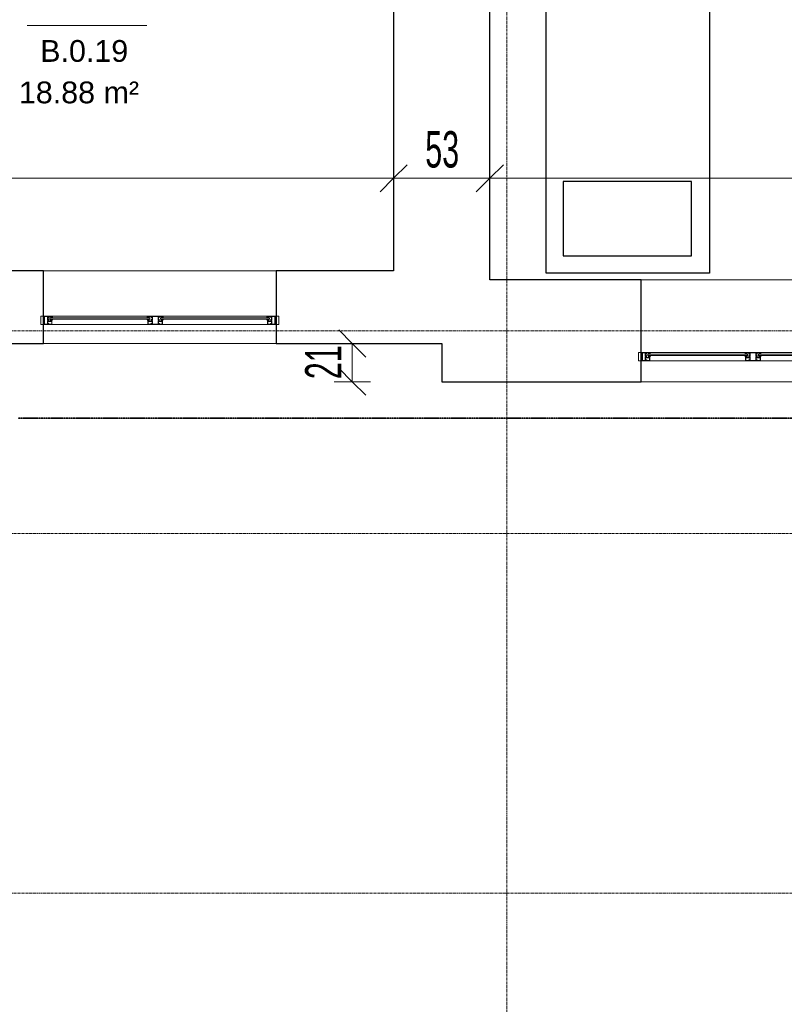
# Model space of a CAD drawing. Header units: millimetres. Extents: x -56965 to 15328, y -25411 to 16900.
# Tile 26 of 69: x -13364 to -9156, y -17272 to -11851. Entities that reach past the tile are written whole.
import ezdxf

# ---------------------------------------------------------------- set-up
doc = ezdxf.new("R2010")
doc.units = ezdxf.units.MM
doc.linetypes.add('__FK_przerywana', pattern=[3.2004, 1.6002, -1.6002])
doc.linetypes.add('Linia siatki', pattern=[22.225, 12.7, -3.175, 3.175, -3.175])
for name, color, linetype, lineweight in [('A-ANNO-DIMS', 7, 'Continuous', 5), ('A-ANNO-DIMS-100', 7, 'Continuous', 5), ('A-AREA-IDEN', 7, 'Continuous', 5), ('A-DETL-GENF', 7, 'Continuous', 5), ('A-GLAZ', 7, 'Continuous', 5), ('A-WALL', 7, 'Continuous', 5), ('G-IMPT', 7, 'Continuous', 5), ('S-GRID', 7, 'Continuous', 5)]:
    doc.layers.add(name, color=color, linetype=linetype, lineweight=lineweight)
doc.layers.add('A-DETL', color=7, linetype='Continuous', lineweight=5, true_color=0x00a600)
doc.styles.add('Arial_3', font='arial.ttf', dxfattribs={"height": 120})
doc.styles.add('Arial_4', font='arial.ttf', dxfattribs={"width": 0.6, "height": 200})
doc.dimstyles.new('standard_wielkość_otworów', dxfattribs={"dimscale": 304.8, "dimtxt": 204.05188, "dimasz": 0.492126, "dimexe": 0.328084, "dimexo": 0.0625, "dimgap": 0, "dimtad": 1, "dimdec": 0, "dimlfac": 0.1, "dimzin": 0, "dimdsep": 46, "dimtxsty": 'Arial_4', "dimblk1": 'OBLIQUE', "dimblk2": 'OBLIQUE', "dimsah": 1, "dimcen": 0.09, "dimazin": 0, "dimtfac": 1, "dimtdec": 4, "dimtix": 1, "dimtmove": 0, "dimatfit": 3, "dimfxl": 0.328084, "dimfxlon": 1, "dimtvp": 1, "dimtolj": 1, "dimtzin": 0, "dimarcsym": 2})
doc.dimstyles.new('standard_wielkość_otworów_1', dxfattribs={"dimscale": 304.8, "dimtxt": 204.05188, "dimasz": 0.492126, "dimexe": 0.328084, "dimexo": 0.0625, "dimgap": 0, "dimtad": 1, "dimdec": 0, "dimlfac": 0.1, "dimzin": 0, "dimdsep": 46, "dimtxsty": 'Arial_4', "dimblk1": 'OBLIQUE', "dimblk2": 'OBLIQUE', "dimsah": 1, "dimcen": 0.09, "dimazin": 0, "dimtfac": 1, "dimtdec": 4, "dimtix": 1, "dimtmove": 0, "dimatfit": 3, "dimfxl": 0.328084, "dimfxlon": 1, "dimtvp": 1, "dimtolj": 1, "dimtzin": 0, "dimarcsym": 2})

# ---------------------------------------------------------------- blocks, each defined once
blk = doc.blocks.new('Aluprof_MB-45_I_Alu_Window-FIX-4-panel_ENG_R-00495 - 1230 x 1480-1588573-PARTER')
at = {"layer": 'A-DETL-GENF'}
for p, q in [((-68.5, -120), (-590, -120)), ((-590, -129), (-68.5, -129)), ((-590, -135), (-68.5, -135)), ((590, -120), (18.5, -120)), ((18.5, -129), (590, -129)), ((18.5, -135), (590, -135)), ((-63.7, -165), (-593.3, -165)), ((593.2, -165), (-13.9, -165))]:
    blk.add_line(p, q, dxfattribs=at)
at = {"layer": 'A-GLAZ', "color": 55, "true_color": 0xafaf3c}
for p, q in [((-655, -120), (-640, -120)), ((-655, -165), (-655, -120)), ((-640, -120), (-640, -165)), ((655, -120), (640, -120)), ((640, -120), (640, -165)), ((655, -165), (655, -120)), ((-640, -165), (-655, -165)), ((640, -165), (655, -165))]:
    blk.add_line(p, q, dxfattribs=at)
at = {"layer": 'G-IMPT'}
for p, q in [((-602.7, -135), (-602.4, -135)), ((-593.2, -138.6), (-595.1, -138.6)), ((-593, -143.4), (-592.9, -141.7)), ((-591.9, -143.6), (-592.8, -143.6)), ((-592.6, -137.7), (-592.7, -138.2)), ((-592.4, -135), (-590.9, -135)), ((-589.9, -136.7), (-591.1, -142.9)), ((-68.6, -136.7), (-67.4, -142.9)), ((-66.1, -135), (-67.6, -135)), ((-66.6, -143.6), (-65.7, -143.6)), ((-65.9, -137.7), (-65.8, -138.2)), ((-65.5, -143.4), (-65.6, -141.7)), ((-65.3, -138.6), (-63.4, -138.6)), ((-55.8, -135), (-56.1, -135)), ((5.8, -135), (6.1, -135)), ((15.3, -138.6), (13.4, -138.6)), ((15.5, -143.4), (15.6, -141.7)), ((16.6, -143.6), (15.7, -143.6)), ((15.9, -137.7), (15.8, -138.2)), ((16.1, -135), (17.6, -135)), ((18.6, -136.7), (17.4, -142.9)), ((589.9, -136.7), (591.1, -142.9)), ((592.4, -135), (590.9, -135)), ((591.9, -143.6), (592.8, -143.6)), ((592.6, -137.7), (592.7, -138.2)), ((593, -143.4), (592.9, -141.7)), ((593.2, -138.6), (595.1, -138.6)), ((602.7, -135), (602.4, -135))]:
    blk.add_line(p, q, dxfattribs=at)
at = {"layer": 'G-IMPT', "flags": 128}
for points in [[(-590, -120.5), (-590.5, -120), (-640, -120), (-640, -123.6), (-638.5, -124), (-638, -124), (-638, -122), (-635, -122), (-635, -131.7), (-634.8, -131.9), (-635, -132.1), (-635, -140), (-638, -140), (-638, -138), (-638.5, -138), (-640, -138.4), (-640, -146.6), (-638.5, -147), (-638, -147), (-638, -145), (-635, -145), (-635, -153.8), (-634.8, -154), (-635, -154.2), (-635, -163), (-638, -163), (-638, -161), (-638.5, -161), (-640, -161.4), (-640, -165), (-611, -165), (-611, -161.4), (-612.5, -161), (-613, -161), (-613, -163), (-616, -163), (-616, -154.2), (-616.2, -154), (-616, -153.8), (-616, -145), (-613, -145), (-613, -147), (-612.5, -147), (-611, -146.6), (-611, -135.9), (-611.2, -135.7), (-612, -135.7), (-612.2, -135.9), (-612.2, -137.2), (-616, -137.2), (-616, -132.1), (-616.2, -131.9), (-616, -131.7), (-616, -126.7), (-612.2, -126.7), (-612.2, -128), (-612, -128.2), (-611.2, -128.2), (-611, -128), (-611, -125.5), (-611.2, -125.3), (-614.5, -125.3), (-614.5, -124), (-616, -124), (-616, -121.6), (-600, -121.6), (-600, -124), (-601.5, -124), (-601.5, -125), (-598, -125), (-597, -124), (-598.5, -124), (-598.5, -121.5), (-591.5, -121.5), (-591.5, -124), (-593, -124), (-592, -125), (-590, -125)], [(-617.6, -138.2), (-617.1, -138.7), (-612.5, -138.7), (-612.5, -143.5), (-617.1, -143.5), (-617.6, -144), (-617.6, -163.4), (-633.4, -163.4), (-633.4, -144), (-633.9, -143.5), (-638.5, -143.5), (-638.5, -141.5), (-633.9, -141.5), (-633.4, -141), (-633.4, -121.6), (-617.6, -121.6)], [(-613.2, -160.8), (-613.3, -161.2), (-613.9, -161.4), (-615, -160.7), (-614.7, -159.8), (-609.8, -159.8), (-609.8, -163.1), (-609.3, -163.6), (-595.4, -163.6), (-594.4, -162.6), (-594.4, -148.7), (-594.9, -148.2), (-612.2, -148.2), (-615.1, -148.2), (-615.5, -147.3), (-613.6, -145.5), (-613.2, -145.6), (-613.2, -147.2), (-611, -147.2), (-594.8, -147.2), (-594.3, -146.7), (-594.3, -144.5), (-595.5, -144.5), (-600.6, -142.6), (-601, -142.1), (-600.9, -141.7), (-600.2, -141.5), (-595.3, -143.3), (-594.5, -143.3), (-594.8, -141.5), (-593.5, -141.5), (-593, -142), (-593, -164.7), (-593.3, -165), (-611, -165), (-611, -160.8)], [(-596.3, -128.9), (-597.9, -128.9), (-598.7, -129), (-600, -129), (-600.3, -128.7), (-600, -125.3), (-599.7, -125), (-590.3, -125), (-590, -125.3), (-589.7, -128.7), (-590, -129), (-591.3, -129), (-592.1, -128.9), (-593.7, -128.9), (-594.4, -129), (-595.6, -129)], [(-62.2, -128.9), (-60.6, -128.9), (-59.8, -129), (-58.5, -129), (-58.2, -128.7), (-58.5, -125.3), (-58.8, -125), (-68.2, -125), (-68.5, -125.3), (-68.8, -128.7), (-68.5, -129), (-67.2, -129), (-66.4, -128.9), (-64.8, -128.9), (-64.1, -129), (-62.9, -129)], [(18, -120), (18.5, -120.5), (18.5, -125), (16.5, -125), (15.5, -124), (17, -124), (17, -121.5), (10, -121.5), (10, -124), (11.5, -124), (10.5, -125), (7, -125), (7, -124), (8.5, -124), (8.5, -121.8), (-7.5, -121.8), (-7.5, -124), (-6, -124), (-6, -125.3), (-2.7, -125.3), (-2.5, -125.5), (-2.5, -128), (-2.7, -128.2), (-3.5, -128.2), (-3.7, -128), (-3.7, -126.7), (-7.6, -126.7), (-7.6, -131.7), (-7.8, -131.9), (-7.6, -132.1), (-7.6, -137.2), (-3.7, -137.2), (-3.7, -135.9), (-3.5, -135.7), (-2.7, -135.7), (-2.5, -135.9), (-2.5, -146.6), (-4, -147), (-4.5, -147), (-4.5, -145), (-7.5, -145), (-7.5, -153.8), (-7.7, -154), (-7.5, -154.2), (-7.5, -163), (-4.5, -163), (-4.5, -161), (-4, -161), (-2.5, -161.4), (-2.5, -165), (-47.5, -165), (-47.5, -161.4), (-46, -161), (-45.5, -161), (-45.5, -163), (-42.5, -163), (-42.5, -154.2), (-42.3, -154), (-42.5, -153.8), (-42.5, -145), (-45.5, -145), (-45.5, -147), (-46, -147), (-47.5, -146.6), (-47.5, -135.9), (-47.3, -135.7), (-46.5, -135.7), (-46.3, -135.9), (-46.3, -137.2), (-42.4, -137.2), (-42.4, -132.1), (-42.2, -131.9), (-42.4, -131.7), (-42.4, -126.7), (-46.3, -126.7), (-46.3, -128), (-46.5, -128.2), (-47.3, -128.2), (-47.5, -128), (-47.5, -125.5), (-47.3, -125.3), (-44, -125.3), (-44, -124), (-42.5, -124), (-42.5, -121.6), (-58.5, -121.6), (-58.5, -124), (-57, -124), (-57, -125), (-60.5, -125), (-61.5, -124), (-60, -124), (-60, -121.5), (-67, -121.5), (-67, -124), (-65.5, -124), (-66.5, -125), (-68.5, -125), (-68.5, -120.5), (-68, -120)], [(-45.3, -160.8), (-45.2, -161.2), (-44.6, -161.4), (-43.5, -160.7), (-43.8, -159.8), (-48.7, -159.8), (-48.7, -163.1), (-49.2, -163.6), (-63.1, -163.6), (-64.1, -162.6), (-64.1, -148.7), (-63.6, -148.2), (-46.3, -148.2), (-43.4, -148.2), (-43, -147.3), (-44.9, -145.5), (-45.3, -145.6), (-45.3, -147.2), (-47.5, -147.2), (-63.7, -147.2), (-64.2, -146.7), (-64.2, -144.5), (-63, -144.5), (-57.9, -142.6), (-57.5, -142.1), (-57.6, -141.7), (-58.3, -141.5), (-63.2, -143.3), (-64, -143.3), (-63.7, -141.5), (-65, -141.5), (-65.5, -142), (-65.5, -164.7), (-65.3, -165), (-47.5, -165), (-47.5, -160.8)], [(-40.7, -121.8), (-9.3, -121.8), (-9.3, -138.5), (-8.8, -139), (-4.3, -139), (-4.3, -143.2), (-8.8, -143.2), (-9.3, -143.7), (-9.3, -163.2), (-40.7, -163.2), (-40.7, -143.7), (-41.2, -143.2), (-45.7, -143.2), (-45.7, -139), (-41.2, -139), (-40.7, -138.5)], [(-4.7, -160.8), (-4.8, -161.2), (-5.4, -161.4), (-6.5, -160.7), (-6.2, -159.8), (-1.3, -159.8), (-1.3, -163.1), (-0.8, -163.6), (13.1, -163.6), (14.1, -162.6), (14.1, -148.7), (13.6, -148.2), (-3.7, -148.2), (-6.6, -148.2), (-7, -147.3), (-5.1, -145.5), (-4.7, -145.6), (-4.7, -147.2), (-2.5, -147.2), (13.7, -147.2), (14.2, -146.7), (14.2, -144.5), (13, -144.5), (7.9, -142.6), (7.5, -142.1), (7.6, -141.7), (8.3, -141.5), (13.2, -143.3), (14, -143.3), (13.7, -141.5), (15, -141.5), (15.5, -142), (15.5, -164.7), (15.2, -165), (-2.5, -165), (-2.5, -160.8)], [(12.2, -128.9), (10.6, -128.9), (9.8, -129), (8.5, -129), (8.2, -128.7), (8.5, -125.3), (8.8, -125), (18.2, -125), (18.5, -125.3), (18.8, -128.7), (18.5, -129), (17.2, -129), (16.4, -128.9), (14.8, -128.9), (14.1, -129), (12.9, -129)], [(596.3, -128.9), (597.9, -128.9), (598.7, -129), (600, -129), (600.3, -128.7), (600, -125.3), (599.7, -125), (590.3, -125), (590, -125.3), (589.7, -128.7), (590, -129), (591.3, -129), (592.1, -128.9), (593.7, -128.9), (594.4, -129), (595.6, -129)], [(590, -120.5), (590.5, -120), (640, -120), (640, -123.6), (638.5, -124), (638, -124), (638, -122), (635, -122), (635, -131.7), (634.8, -131.9), (635, -132.1), (635, -140), (638, -140), (638, -138), (638.5, -138), (640, -138.4), (640, -146.6), (638.5, -147), (638, -147), (638, -145), (635, -145), (635, -153.8), (634.8, -154), (635, -154.2), (635, -163), (638, -163), (638, -161), (638.5, -161), (640, -161.4), (640, -165), (611, -165), (611, -161.4), (612.5, -161), (613, -161), (613, -163), (616, -163), (616, -154.2), (616.2, -154), (616, -153.8), (616, -145), (613, -145), (613, -147), (612.5, -147), (611, -146.6), (611, -135.9), (611.2, -135.7), (612, -135.7), (612.2, -135.9), (612.2, -137.2), (616, -137.2), (616, -132.1), (616.2, -131.9), (616, -131.7), (616, -126.7), (612.2, -126.7), (612.2, -128), (612, -128.2), (611.2, -128.2), (611, -128), (611, -125.5), (611.2, -125.3), (614.5, -125.3), (614.5, -124), (616, -124), (616, -121.6), (600, -121.6), (600, -124), (601.5, -124), (601.5, -125), (598, -125), (597, -124), (598.5, -124), (598.5, -121.5), (591.5, -121.5), (591.5, -124), (593, -124), (592, -125), (590, -125)], [(613.2, -160.8), (613.3, -161.2), (613.9, -161.4), (615, -160.7), (614.7, -159.8), (609.8, -159.8), (609.8, -163.1), (609.3, -163.6), (595.4, -163.6), (594.4, -162.6), (594.4, -148.7), (594.9, -148.2), (612.2, -148.2), (615.1, -148.2), (615.5, -147.3), (613.6, -145.5), (613.2, -145.6), (613.2, -147.2), (611, -147.2), (594.8, -147.2), (594.3, -146.7), (594.3, -144.5), (595.5, -144.5), (600.6, -142.6), (601, -142.1), (600.9, -141.7), (600.2, -141.5), (595.3, -143.3), (594.5, -143.3), (594.8, -141.5), (593.5, -141.5), (593, -142), (593, -164.7), (593.2, -165), (611, -165), (611, -160.8)], [(617.6, -138.2), (617.1, -138.7), (612.5, -138.7), (612.5, -143.5), (617.1, -143.5), (617.6, -144), (617.6, -163.4), (633.4, -163.4), (633.4, -144), (633.9, -143.5), (638.5, -143.5), (638.5, -141.5), (633.9, -141.5), (633.4, -141), (633.4, -121.6), (617.6, -121.6)]]:
    blk.add_lwpolyline(points, close=True, dxfattribs=at)
for points in [[(-544, -129), (-604, -129), (-604, -135), (-544, -135)], [(-597, -125), (-597, -124), (-597.5, -124), (-597.5, -123.5), (-597.3, -123.1), (-596.5, -122), (-593.5, -122), (-592.7, -123.1), (-592.5, -123.5), (-592.5, -124), (-593, -124), (-593, -125)], [(-593.1, -141.5), (-595.2, -141.5), (-595.4, -142.3)], [(-114.5, -129), (-54.5, -129), (-54.5, -135), (-114.5, -135)], [(-61.5, -125), (-61.5, -124), (-61, -124), (-61, -123.5), (-61.2, -123.1), (-62, -122), (-65, -122), (-65.8, -123.1), (-66, -123.5), (-66, -124), (-65.5, -124), (-65.5, -125)], [(-65.4, -141.5), (-63.3, -141.5), (-63.1, -142.3)], [(64.5, -129), (4.5, -129), (4.5, -135), (64.5, -135)], [(11.5, -125), (11.5, -124), (11, -124), (11, -123.5), (11.2, -123.1), (12, -122), (15, -122), (15.8, -123.1), (16, -123.5), (16, -124), (15.5, -124), (15.5, -125)], [(15.4, -141.5), (13.3, -141.5), (13.1, -142.3)], [(544, -129), (604, -129), (604, -135), (544, -135)], [(597, -125), (597, -124), (597.5, -124), (597.5, -123.5), (597.3, -123.1), (596.5, -122), (593.5, -122), (592.7, -123.1), (592.5, -123.5), (592.5, -124), (593, -124), (593, -125)], [(593.1, -141.5), (595.2, -141.5), (595.4, -142.3)]]:
    blk.add_lwpolyline(points, dxfattribs=at)
at = {"layer": 'G-IMPT'}
for centre in [(-595, -123.7), (-63.5, -123.7), (13.5, -123.7), (595, -123.7)]:
    blk.add_circle(centre, 1, dxfattribs=at)
for centre, radius, start, end in [((-602.8, -135.8), 0.82, 88.3309, 254.1936), ((-606.2, -147), 10.9, 24.1906, 72.9309), ((-603, -142.1), 7.1, 38.4087, 84.7254), ((-597, -137.3), 0.57, 216.6541, 311.4905), ((-592.3, -139.8), 4.82, 91.8339, 154.522), ((-595.9, -142.2), 0.5, 224.7824, 345), ((-592.3, -139), 3.53, 72.0819, 164.2736), ((-595.1, -138), 0.606, 180.9387, 274.7577), ((-593.4, -138), 0.711, 284.2724, 341.4484), ((-593.1, -141.7), 0.2, 355, 90), ((-592.8, -143.4), 0.2, 175, 270), ((-591.2, -138), 1.38, 95.8715, 168.0912), ((-591.9, -142.8), 0.8, 270, 355.7208), ((-591.4, -136.1), 0.492, 278.4511, 68.4438), ((-591, -136.2), 1.19, 335.9195, 86.1021), ((-67.5, -136.2), 1.19, 93.8979, 204.0805), ((-67.1, -136.1), 0.492, 111.5562, 261.5489), ((-66.6, -142.8), 0.8, 184.2792, 270), ((-66.2, -139), 3.53, 15.7264, 107.9181), ((-67.3, -138), 1.38, 11.9088, 84.1285), ((-66.2, -139.8), 4.82, 25.478, 88.1661), ((-65.1, -138), 0.711, 198.5516, 255.7276), ((-65.7, -143.4), 0.2, 270, 5), ((-65.4, -141.7), 0.2, 90, 185), ((-63.4, -138), 0.606, 265.2423, 359.0613), ((-62.6, -142.2), 0.5, 195, 315.2176), ((-52.3, -147), 10.9, 107.0691, 155.8094), ((-61.5, -137.3), 0.57, 228.5095, 323.3459), ((-55.5, -142.1), 7.1, 95.2746, 141.5913), ((-55.7, -135.8), 0.82, 285.8064, 91.6691), ((5.7, -135.8), 0.82, 88.3309, 254.1936), ((2.3, -147), 10.9, 24.1906, 72.9309), ((5.5, -142.1), 7.1, 38.4087, 84.7254), ((11.5, -137.3), 0.57, 216.6541, 311.4905), ((16.2, -139.8), 4.82, 91.8339, 154.522), ((12.6, -142.2), 0.5, 224.7824, 345), ((16.2, -139), 3.53, 72.0819, 164.2736), ((13.4, -138), 0.606, 180.9387, 274.7577), ((15.1, -138), 0.711, 284.2724, 341.4484), ((15.4, -141.7), 0.2, 355, 90), ((15.7, -143.4), 0.2, 175, 270), ((17.3, -138), 1.38, 95.8715, 168.0912), ((16.6, -142.8), 0.8, 270, 355.7208), ((17.1, -136.1), 0.492, 278.4511, 68.4438), ((17.5, -136.2), 1.19, 335.9195, 86.1021), ((591, -136.2), 1.19, 93.8979, 204.0805), ((591.4, -136.1), 0.492, 111.5562, 261.5489), ((591.9, -142.8), 0.8, 184.2792, 270), ((592.3, -139), 3.53, 15.7264, 107.9181), ((591.2, -138), 1.38, 11.9088, 84.1285), ((592.3, -139.8), 4.82, 25.478, 88.1661), ((593.4, -138), 0.711, 198.5516, 255.7276), ((592.8, -143.4), 0.2, 270, 5), ((593.1, -141.7), 0.2, 90, 185), ((595.1, -138), 0.606, 265.2423, 359.0613), ((595.9, -142.2), 0.5, 195, 315.2176), ((606.2, -147), 10.9, 107.0691, 155.8094), ((597, -137.3), 0.57, 228.5095, 323.3459), ((603, -142.1), 7.1, 95.2746, 141.5913), ((602.8, -135.8), 0.82, 285.8064, 91.6691)]:
    blk.add_arc(centre, radius, start, end, dxfattribs=at)
blk = doc.blocks.new('Aluprof_MB-45_I_Alu_Window-FIX-4-panel_ENG_R-00495 - 1230 x 1481-1597105-PARTER')
at = {"layer": 'A-DETL-GENF'}
for p, q in [((-68.5, -50), (-590, -50)), ((590, -50), (18.5, -50)), ((-63.7, -95), (-593.3, -95)), ((-590, -59), (-68.5, -59)), ((-590, -65), (-68.5, -65)), ((593.2, -95), (-13.9, -95)), ((18.5, -59), (590, -59)), ((18.5, -65), (590, -65))]:
    blk.add_line(p, q, dxfattribs=at)
at = {"layer": 'A-GLAZ', "color": 55, "true_color": 0xafaf3c}
for p, q in [((-655, -50), (-640, -50)), ((-655, -95), (-655, -50)), ((-640, -50), (-640, -95)), ((655, -50), (640, -50)), ((640, -50), (640, -95)), ((655, -95), (655, -50)), ((-640, -95), (-655, -95)), ((640, -95), (655, -95))]:
    blk.add_line(p, q, dxfattribs=at)
at = {"layer": 'G-IMPT'}
for p, q in [((-602.7, -65), (-602.4, -65)), ((-593.2, -68.6), (-595.1, -68.6)), ((-593, -73.4), (-592.9, -71.7)), ((-591.9, -73.6), (-592.8, -73.6)), ((-592.6, -67.7), (-592.7, -68.2)), ((-592.4, -65), (-590.9, -65)), ((-589.9, -66.7), (-591.1, -72.9)), ((-68.6, -66.7), (-67.4, -72.9)), ((-66.1, -65), (-67.6, -65)), ((-66.6, -73.6), (-65.7, -73.6)), ((-65.9, -67.7), (-65.8, -68.2)), ((-65.5, -73.4), (-65.6, -71.7)), ((-65.3, -68.6), (-63.4, -68.6)), ((-55.8, -65), (-56.1, -65)), ((5.8, -65), (6.1, -65)), ((15.3, -68.6), (13.4, -68.6)), ((15.5, -73.4), (15.6, -71.7)), ((16.6, -73.6), (15.7, -73.6)), ((15.9, -67.7), (15.8, -68.2)), ((16.1, -65), (17.6, -65)), ((18.6, -66.7), (17.4, -72.9)), ((589.9, -66.7), (591.1, -72.9)), ((592.4, -65), (590.9, -65)), ((591.9, -73.6), (592.8, -73.6)), ((592.6, -67.7), (592.7, -68.2)), ((593, -73.4), (592.9, -71.7)), ((593.2, -68.6), (595.1, -68.6)), ((602.7, -65), (602.4, -65))]:
    blk.add_line(p, q, dxfattribs=at)
at = {"layer": 'G-IMPT', "flags": 128}
for points in [[(-590, -50.5), (-590.5, -50), (-640, -50), (-640, -53.6), (-638.5, -54), (-638, -54), (-638, -52), (-635, -52), (-635, -61.7), (-634.8, -61.9), (-635, -62.1), (-635, -70), (-638, -70), (-638, -68), (-638.5, -68), (-640, -68.4), (-640, -76.6), (-638.5, -77), (-638, -77), (-638, -75), (-635, -75), (-635, -83.8), (-634.8, -84), (-635, -84.2), (-635, -93), (-638, -93), (-638, -91), (-638.5, -91), (-640, -91.4), (-640, -95), (-611, -95), (-611, -91.4), (-612.5, -91), (-613, -91), (-613, -93), (-616, -93), (-616, -84.2), (-616.2, -84), (-616, -83.8), (-616, -75), (-613, -75), (-613, -77), (-612.5, -77), (-611, -76.6), (-611, -65.9), (-611.2, -65.7), (-612, -65.7), (-612.2, -65.9), (-612.2, -67.2), (-616, -67.2), (-616, -62.1), (-616.2, -61.9), (-616, -61.7), (-616, -56.7), (-612.2, -56.7), (-612.2, -58), (-612, -58.2), (-611.2, -58.2), (-611, -58), (-611, -55.5), (-611.2, -55.3), (-614.5, -55.3), (-614.5, -54), (-616, -54), (-616, -51.6), (-600, -51.6), (-600, -54), (-601.5, -54), (-601.5, -55), (-598, -55), (-597, -54), (-598.5, -54), (-598.5, -51.5), (-591.5, -51.5), (-591.5, -54), (-593, -54), (-592, -55), (-590, -55)], [(-617.6, -68.2), (-617.1, -68.7), (-612.5, -68.7), (-612.5, -73.5), (-617.1, -73.5), (-617.6, -74), (-617.6, -93.4), (-633.4, -93.4), (-633.4, -74), (-633.9, -73.5), (-638.5, -73.5), (-638.5, -71.5), (-633.9, -71.5), (-633.4, -71), (-633.4, -51.6), (-617.6, -51.6)], [(18, -50), (18.5, -50.5), (18.5, -55), (16.5, -55), (15.5, -54), (17, -54), (17, -51.5), (10, -51.5), (10, -54), (11.5, -54), (10.5, -55), (7, -55), (7, -54), (8.5, -54), (8.5, -51.8), (-7.5, -51.8), (-7.5, -54), (-6, -54), (-6, -55.3), (-2.7, -55.3), (-2.5, -55.5), (-2.5, -58), (-2.7, -58.2), (-3.5, -58.2), (-3.7, -58), (-3.7, -56.7), (-7.6, -56.7), (-7.6, -61.7), (-7.8, -61.9), (-7.6, -62.1), (-7.6, -67.2), (-3.7, -67.2), (-3.7, -65.9), (-3.5, -65.7), (-2.7, -65.7), (-2.5, -65.9), (-2.5, -76.6), (-4, -77), (-4.5, -77), (-4.5, -75), (-7.5, -75), (-7.5, -83.8), (-7.7, -84), (-7.5, -84.2), (-7.5, -93), (-4.5, -93), (-4.5, -91), (-4, -91), (-2.5, -91.4), (-2.5, -95), (-47.5, -95), (-47.5, -91.4), (-46, -91), (-45.5, -91), (-45.5, -93), (-42.5, -93), (-42.5, -84.2), (-42.3, -84), (-42.5, -83.8), (-42.5, -75), (-45.5, -75), (-45.5, -77), (-46, -77), (-47.5, -76.6), (-47.5, -65.9), (-47.3, -65.7), (-46.5, -65.7), (-46.3, -65.9), (-46.3, -67.2), (-42.4, -67.2), (-42.4, -62.1), (-42.2, -61.9), (-42.4, -61.7), (-42.4, -56.7), (-46.3, -56.7), (-46.3, -58), (-46.5, -58.2), (-47.3, -58.2), (-47.5, -58), (-47.5, -55.5), (-47.3, -55.3), (-44, -55.3), (-44, -54), (-42.5, -54), (-42.5, -51.6), (-58.5, -51.6), (-58.5, -54), (-57, -54), (-57, -55), (-60.5, -55), (-61.5, -54), (-60, -54), (-60, -51.5), (-67, -51.5), (-67, -54), (-65.5, -54), (-66.5, -55), (-68.5, -55), (-68.5, -50.5), (-68, -50)], [(-40.7, -51.8), (-9.3, -51.8), (-9.3, -68.5), (-8.8, -69), (-4.3, -69), (-4.3, -73.2), (-8.8, -73.2), (-9.3, -73.7), (-9.3, -93.2), (-40.7, -93.2), (-40.7, -73.7), (-41.2, -73.2), (-45.7, -73.2), (-45.7, -69), (-41.2, -69), (-40.7, -68.5)], [(590, -50.5), (590.5, -50), (640, -50), (640, -53.6), (638.5, -54), (638, -54), (638, -52), (635, -52), (635, -61.7), (634.8, -61.9), (635, -62.1), (635, -70), (638, -70), (638, -68), (638.5, -68), (640, -68.4), (640, -76.6), (638.5, -77), (638, -77), (638, -75), (635, -75), (635, -83.8), (634.8, -84), (635, -84.2), (635, -93), (638, -93), (638, -91), (638.5, -91), (640, -91.4), (640, -95), (611, -95), (611, -91.4), (612.5, -91), (613, -91), (613, -93), (616, -93), (616, -84.2), (616.2, -84), (616, -83.8), (616, -75), (613, -75), (613, -77), (612.5, -77), (611, -76.6), (611, -65.9), (611.2, -65.7), (612, -65.7), (612.2, -65.9), (612.2, -67.2), (616, -67.2), (616, -62.1), (616.2, -61.9), (616, -61.7), (616, -56.7), (612.2, -56.7), (612.2, -58), (612, -58.2), (611.2, -58.2), (611, -58), (611, -55.5), (611.2, -55.3), (614.5, -55.3), (614.5, -54), (616, -54), (616, -51.6), (600, -51.6), (600, -54), (601.5, -54), (601.5, -55), (598, -55), (597, -54), (598.5, -54), (598.5, -51.5), (591.5, -51.5), (591.5, -54), (593, -54), (592, -55), (590, -55)], [(617.6, -68.2), (617.1, -68.7), (612.5, -68.7), (612.5, -73.5), (617.1, -73.5), (617.6, -74), (617.6, -93.4), (633.4, -93.4), (633.4, -74), (633.9, -73.5), (638.5, -73.5), (638.5, -71.5), (633.9, -71.5), (633.4, -71), (633.4, -51.6), (617.6, -51.6)], [(-613.2, -90.8), (-613.3, -91.2), (-613.9, -91.4), (-615, -90.7), (-614.7, -89.8), (-609.8, -89.8), (-609.8, -93.1), (-609.3, -93.6), (-595.4, -93.6), (-594.4, -92.6), (-594.4, -78.7), (-594.9, -78.2), (-612.2, -78.2), (-615.1, -78.2), (-615.5, -77.3), (-613.6, -75.5), (-613.2, -75.6), (-613.2, -77.2), (-611, -77.2), (-594.8, -77.2), (-594.3, -76.7), (-594.3, -74.5), (-595.5, -74.5), (-600.6, -72.6), (-601, -72.1), (-600.9, -71.7), (-600.2, -71.5), (-595.3, -73.3), (-594.5, -73.3), (-594.8, -71.5), (-593.5, -71.5), (-593, -72), (-593, -94.7), (-593.3, -95), (-611, -95), (-611, -90.8)], [(-596.3, -58.9), (-597.9, -58.9), (-598.7, -59), (-600, -59), (-600.3, -58.7), (-600, -55.3), (-599.7, -55), (-590.3, -55), (-590, -55.3), (-589.7, -58.7), (-590, -59), (-591.3, -59), (-592.1, -58.9), (-593.7, -58.9), (-594.4, -59), (-595.6, -59)], [(-62.2, -58.9), (-60.6, -58.9), (-59.8, -59), (-58.5, -59), (-58.2, -58.7), (-58.5, -55.3), (-58.8, -55), (-68.2, -55), (-68.5, -55.3), (-68.8, -58.7), (-68.5, -59), (-67.2, -59), (-66.4, -58.9), (-64.8, -58.9), (-64.1, -59), (-62.9, -59)], [(-45.3, -90.8), (-45.2, -91.2), (-44.6, -91.4), (-43.5, -90.7), (-43.8, -89.8), (-48.7, -89.8), (-48.7, -93.1), (-49.2, -93.6), (-63.1, -93.6), (-64.1, -92.6), (-64.1, -78.7), (-63.6, -78.2), (-46.3, -78.2), (-43.4, -78.2), (-43, -77.3), (-44.9, -75.5), (-45.3, -75.6), (-45.3, -77.2), (-47.5, -77.2), (-63.7, -77.2), (-64.2, -76.7), (-64.2, -74.5), (-63, -74.5), (-57.9, -72.6), (-57.5, -72.1), (-57.6, -71.7), (-58.3, -71.5), (-63.2, -73.3), (-64, -73.3), (-63.7, -71.5), (-65, -71.5), (-65.5, -72), (-65.5, -94.7), (-65.3, -95), (-47.5, -95), (-47.5, -90.8)], [(-4.7, -90.8), (-4.8, -91.2), (-5.4, -91.4), (-6.5, -90.7), (-6.2, -89.8), (-1.3, -89.8), (-1.3, -93.1), (-0.8, -93.6), (13.1, -93.6), (14.1, -92.6), (14.1, -78.7), (13.6, -78.2), (-3.7, -78.2), (-6.6, -78.2), (-7, -77.3), (-5.1, -75.5), (-4.7, -75.6), (-4.7, -77.2), (-2.5, -77.2), (13.7, -77.2), (14.2, -76.7), (14.2, -74.5), (13, -74.5), (7.9, -72.6), (7.5, -72.1), (7.6, -71.7), (8.3, -71.5), (13.2, -73.3), (14, -73.3), (13.7, -71.5), (15, -71.5), (15.5, -72), (15.5, -94.7), (15.2, -95), (-2.5, -95), (-2.5, -90.8)], [(12.2, -58.9), (10.6, -58.9), (9.8, -59), (8.5, -59), (8.2, -58.7), (8.5, -55.3), (8.8, -55), (18.2, -55), (18.5, -55.3), (18.8, -58.7), (18.5, -59), (17.2, -59), (16.4, -58.9), (14.8, -58.9), (14.1, -59), (12.9, -59)], [(596.3, -58.9), (597.9, -58.9), (598.7, -59), (600, -59), (600.3, -58.7), (600, -55.3), (599.7, -55), (590.3, -55), (590, -55.3), (589.7, -58.7), (590, -59), (591.3, -59), (592.1, -58.9), (593.7, -58.9), (594.4, -59), (595.6, -59)], [(613.2, -90.8), (613.3, -91.2), (613.9, -91.4), (615, -90.7), (614.7, -89.8), (609.8, -89.8), (609.8, -93.1), (609.3, -93.6), (595.4, -93.6), (594.4, -92.6), (594.4, -78.7), (594.9, -78.2), (612.2, -78.2), (615.1, -78.2), (615.5, -77.3), (613.6, -75.5), (613.2, -75.6), (613.2, -77.2), (611, -77.2), (594.8, -77.2), (594.3, -76.7), (594.3, -74.5), (595.5, -74.5), (600.6, -72.6), (601, -72.1), (600.9, -71.7), (600.2, -71.5), (595.3, -73.3), (594.5, -73.3), (594.8, -71.5), (593.5, -71.5), (593, -72), (593, -94.7), (593.2, -95), (611, -95), (611, -90.8)]]:
    blk.add_lwpolyline(points, close=True, dxfattribs=at)
for points in [[(-597, -55), (-597, -54), (-597.5, -54), (-597.5, -53.5), (-597.3, -53.1), (-596.5, -52), (-593.5, -52), (-592.7, -53.1), (-592.5, -53.5), (-592.5, -54), (-593, -54), (-593, -55)], [(-61.5, -55), (-61.5, -54), (-61, -54), (-61, -53.5), (-61.2, -53.1), (-62, -52), (-65, -52), (-65.8, -53.1), (-66, -53.5), (-66, -54), (-65.5, -54), (-65.5, -55)], [(11.5, -55), (11.5, -54), (11, -54), (11, -53.5), (11.2, -53.1), (12, -52), (15, -52), (15.8, -53.1), (16, -53.5), (16, -54), (15.5, -54), (15.5, -55)], [(597, -55), (597, -54), (597.5, -54), (597.5, -53.5), (597.3, -53.1), (596.5, -52), (593.5, -52), (592.7, -53.1), (592.5, -53.5), (592.5, -54), (593, -54), (593, -55)], [(-544, -59), (-604, -59), (-604, -65), (-544, -65)], [(-593.1, -71.5), (-595.2, -71.5), (-595.4, -72.3)], [(-114.5, -59), (-54.5, -59), (-54.5, -65), (-114.5, -65)], [(-65.4, -71.5), (-63.3, -71.5), (-63.1, -72.3)], [(64.5, -59), (4.5, -59), (4.5, -65), (64.5, -65)], [(15.4, -71.5), (13.3, -71.5), (13.1, -72.3)], [(544, -59), (604, -59), (604, -65), (544, -65)], [(593.1, -71.5), (595.2, -71.5), (595.4, -72.3)]]:
    blk.add_lwpolyline(points, dxfattribs=at)
at = {"layer": 'G-IMPT'}
for centre in [(-595, -53.7), (-63.5, -53.7), (13.5, -53.7), (595, -53.7)]:
    blk.add_circle(centre, 1, dxfattribs=at)
for centre, radius, start, end in [((-602.8, -65.8), 0.82, 88.3309, 254.1936), ((-606.2, -77), 10.9, 24.1906, 72.9309), ((-603, -72.1), 7.1, 38.4087, 84.7254), ((-597, -67.3), 0.57, 216.6541, 311.4905), ((-592.3, -69.8), 4.82, 91.8339, 154.522), ((-595.9, -72.2), 0.5, 224.7824, 345), ((-592.3, -69), 3.53, 72.0819, 164.2736), ((-595.1, -68), 0.606, 180.9387, 274.7577), ((-593.4, -68), 0.711, 284.2724, 341.4484), ((-593.1, -71.7), 0.2, 355, 90), ((-592.8, -73.4), 0.2, 175, 270), ((-591.2, -68), 1.38, 95.8715, 168.0912), ((-591.9, -72.8), 0.8, 270, 355.7208), ((-591.4, -66.1), 0.492, 278.4511, 68.4438), ((-591, -66.2), 1.19, 335.9195, 86.1021), ((-67.5, -66.2), 1.19, 93.8979, 204.0805), ((-67.1, -66.1), 0.492, 111.5562, 261.5489), ((-66.6, -72.8), 0.8, 184.2792, 270), ((-66.2, -69), 3.53, 15.7264, 107.9181), ((-67.3, -68), 1.38, 11.9088, 84.1285), ((-66.2, -69.8), 4.82, 25.478, 88.1661), ((-65.1, -68), 0.711, 198.5516, 255.7276), ((-65.7, -73.4), 0.2, 270, 5), ((-65.4, -71.7), 0.2, 90, 185), ((-63.4, -68), 0.606, 265.2423, 359.0613), ((-62.6, -72.2), 0.5, 195, 315.2176), ((-52.3, -77), 10.9, 107.0691, 155.8094), ((-61.5, -67.3), 0.57, 228.5095, 323.3459), ((-55.5, -72.1), 7.1, 95.2746, 141.5913), ((-55.7, -65.8), 0.82, 285.8064, 91.6691), ((5.7, -65.8), 0.82, 88.3309, 254.1936), ((2.3, -77), 10.9, 24.1906, 72.9309), ((5.5, -72.1), 7.1, 38.4087, 84.7254), ((11.5, -67.3), 0.57, 216.6541, 311.4905), ((16.2, -69.8), 4.82, 91.8339, 154.522), ((12.6, -72.2), 0.5, 224.7824, 345), ((16.2, -69), 3.53, 72.0819, 164.2736), ((13.4, -68), 0.606, 180.9387, 274.7577), ((15.1, -68), 0.711, 284.2724, 341.4484), ((15.4, -71.7), 0.2, 355, 90), ((15.7, -73.4), 0.2, 175, 270), ((17.3, -68), 1.38, 95.8715, 168.0912), ((16.6, -72.8), 0.8, 270, 355.7208), ((17.1, -66.1), 0.492, 278.4511, 68.4438), ((17.5, -66.2), 1.19, 335.9195, 86.1021), ((591, -66.2), 1.19, 93.8979, 204.0805), ((591.4, -66.1), 0.492, 111.5562, 261.5489), ((591.9, -72.8), 0.8, 184.2792, 270), ((592.3, -69), 3.53, 15.7264, 107.9181), ((591.2, -68), 1.38, 11.9088, 84.1285), ((592.3, -69.8), 4.82, 25.478, 88.1661), ((593.4, -68), 0.711, 198.5516, 255.7276), ((592.8, -73.4), 0.2, 270, 5), ((593.1, -71.7), 0.2, 90, 185), ((595.1, -68), 0.606, 265.2423, 359.0613), ((595.9, -72.2), 0.5, 195, 315.2176), ((606.2, -77), 10.9, 107.0691, 155.8094), ((597, -67.3), 0.57, 228.5095, 323.3459), ((603, -72.1), 7.1, 95.2746, 141.5913), ((602.8, -65.8), 0.82, 285.8064, 91.6691)]:
    blk.add_arc(centre, radius, start, end, dxfattribs=at)
blk = doc.blocks.new('AN_pomieszczenia - Room Tag With Area-359654-PARTER')
at = {"layer": 'A-AREA-IDEN'}
for p in [(-3.295, 0), (3.295, 0)]:
    blk.add_line(p, (0, 0), dxfattribs=at)
blk = doc.blocks.new('DIMBLOCK159-PARTER')
at = {"layer": 'A-ANNO-DIMS-100', "color": 250, "true_color": 0x303030, "transparency": 16777216}
for p, q in [((-16093.4, -12724.7), (-16093.4, -12624.7)), ((-11306.1, -12724.7), (-11306.1, -12624.7)), ((-16093.4, -12724.7), (-16018.4, -12649.7)), ((-11306.1, -12724.7), (-11231.1, -12649.7)), ((-16093.4, -12724.7), (-16168.4, -12799.7)), ((-16093.4, -12724.7), (-11306.1, -12724.7)), ((-16093.4, -12724.7), (-16093.4, -12824.7)), ((-11306.1, -12724.7), (-11381.1, -12799.7)), ((-11306.1, -12724.7), (-11306.1, -12824.7))]:
    blk.add_line(p, q, dxfattribs=at)
at = {"layer": 'A-ANNO-DIMS-100', "color": 0, "transparency": 16777216, "insert": (-13836.3, -12465.1), "char_height": 200, "width": 327.739, "attachment_point": 1, "line_spacing_factor": 0.941778, "style": 'Arial_4'}
blk.add_mtext('479', dxfattribs=at)
blk = doc.blocks.new('_Oblique')
at = {"color": 0, "linetype": 'ByBlock', "lineweight": -2}
blk.add_line((-0.5, -0.5), (0.5, 0.5), dxfattribs=at)
blk = doc.blocks.new('DIMBLOCK160-PARTER')
at = {"layer": 'A-ANNO-DIMS-100', "color": 250, "true_color": 0x303030, "transparency": 16777216}
for p, q in [((-11306.1, -12724.7), (-11306.1, -12624.7)), ((-10776.1, -12724.7), (-10776.1, -12624.7)), ((-11306.1, -12724.7), (-11231.1, -12649.7)), ((-10776.1, -12724.7), (-10701.1, -12649.7)), ((-11306.1, -12724.7), (-11381.1, -12799.7)), ((-11306.1, -12724.7), (-10776.1, -12724.7)), ((-11306.1, -12724.7), (-11306.1, -12824.7)), ((-10776.1, -12724.7), (-10851.1, -12799.7)), ((-10776.1, -12724.7), (-10776.1, -12824.7))]:
    blk.add_line(p, q, dxfattribs=at)
at = {"layer": 'A-ANNO-DIMS-100', "color": 0, "transparency": 16777216, "insert": (-11132.1, -12465.1), "char_height": 200, "width": 218.492, "attachment_point": 1, "line_spacing_factor": 0.941778, "style": 'Arial_4'}
blk.add_mtext('53', dxfattribs=at)
blk = doc.blocks.new('DIMBLOCK161-PARTER')
at = {"layer": 'A-ANNO-DIMS-100', "color": 250, "true_color": 0x303030, "transparency": 16777216}
for p, q in [((-10776.1, -12724.7), (-10776.1, -12624.7)), ((-5263.4, -12724.7), (-5263.4, -12624.7)), ((-10776.1, -12724.7), (-10701.1, -12649.7)), ((-5263.4, -12724.7), (-5188.4, -12649.7)), ((-10776.1, -12724.7), (-10851.1, -12799.7)), ((-10776.1, -12724.7), (-5263.4, -12724.7)), ((-10776.1, -12724.7), (-10776.1, -12824.7)), ((-5263.4, -12724.7), (-5338.4, -12799.7)), ((-5263.4, -12724.7), (-5263.4, -12824.7))]:
    blk.add_line(p, q, dxfattribs=at)
at = {"layer": 'A-ANNO-DIMS-100', "color": 0, "transparency": 16777216, "insert": (-8156.3, -12465.1), "char_height": 200, "width": 327.739, "attachment_point": 1, "line_spacing_factor": 0.941778, "style": 'Arial_4'}
blk.add_mtext('551', dxfattribs=at)
blk = doc.blocks.new('DIMBLOCK331-PARTER')
at = {"layer": 'A-ANNO-DIMS-100', "color": 250, "true_color": 0x303030, "transparency": 16777216}
for p, q in [((-11533.5, -13634.4), (-11608.5, -13559.4)), ((-11533.5, -13634.4), (-11633.5, -13634.4)), ((-11533.5, -13844.4), (-11533.5, -13634.4)), ((-11533.5, -13634.4), (-11458.5, -13709.4)), ((-11533.5, -13634.4), (-11433.5, -13634.4)), ((-11533.5, -13844.4), (-11608.5, -13769.4)), ((-11533.5, -13844.4), (-11633.5, -13844.4)), ((-11533.5, -13844.4), (-11458.5, -13919.4)), ((-11533.5, -13844.4), (-11433.5, -13844.4))]:
    blk.add_line(p, q, dxfattribs=at)
at = {"layer": 'A-ANNO-DIMS-100', "color": 0, "transparency": 16777216, "insert": (-11793.1, -13830.4), "char_height": 200, "width": 218.492, "attachment_point": 1, "rotation": 90, "line_spacing_factor": 0.941778, "style": 'Arial_4'}
blk.add_mtext('21', dxfattribs=at)

msp = doc.modelspace()

# ---------------------------------------------------------------- linework, layer by layer
for p, q in [((-10467.27706, -13246.58232), (-10467.27706, -11146.58232)), ((-9567.27706, -11146.58232), (-9567.27706, -13246.58232)), ((-9567.27706, -13246.58232), (-10467.27706, -13246.58232))]:
    msp.add_line(p, q)
msp.add_lwpolyline([(-10372.91726, -13152.20783), (-9666.86718, -13152.20783), (-9666.86718, -12742.61594), (-10372.91726, -12742.61594)], close=True)
at = {"layer": 'A-DETL', "color": 6, "linetype": '__FK_przerywana', "lineweight": 35, "true_color": 0xff00ff}
msp.add_line((-4503.41602, -14044.40745), (-13373.81602, -14044.40745), dxfattribs=at)
at = {"layer": 'A-WALL', "lineweight": 25}
for p, q in [((-11306.0912, -11459.40745), (-11306.0912, -13234.40745)), ((-10776.0912, -13284.40745), (-10776.0912, -11459.40745)), ((-13233.41602, -13234.40745), (-14553.41602, -13234.40745)), ((-13233.41602, -13634.40745), (-13233.41602, -13234.40745)), ((-11306.0912, -13234.40745), (-11953.41602, -13234.40745)), ((-11953.41602, -13234.40745), (-11953.41602, -13634.40745)), ((-9943.41602, -13284.40745), (-10776.0912, -13284.40745)), ((-9943.41602, -13844.40745), (-9943.41602, -13284.40745)), ((-14553.41602, -13634.40745), (-13233.41602, -13634.40745)), ((-11953.41602, -13634.40745), (-11041.0912, -13634.40745)), ((-11041.0912, -13634.40745), (-11041.0912, -13844.40745)), ((-11041.0912, -13844.40745), (-9943.41602, -13844.40745))]:
    msp.add_line(p, q, dxfattribs=at)
at = {"layer": 'A-WALL'}
for p, q in [((-13233.41602, -13234.40745), (-11953.41602, -13234.40745)), ((-9943.41602, -13284.40745), (-8663.41602, -13284.40745)), ((-11953.41602, -13634.40745), (-13233.41602, -13634.40745)), ((-8663.41602, -13844.40745), (-9943.41602, -13844.40745))]:
    msp.add_line(p, q, dxfattribs=at)
at = {"layer": 'S-GRID', "linetype": 'Linia siatki'}
for p, q in [((-10683.41602, 10521.57226), (-10683.41602, -21375.48764)), ((-55866.74056, -13564.40745), (1287.74041, -13564.40745)), ((-55866.74056, -14680.40745), (1287.74041, -14680.40745)), ((-55866.74056, -16659.40745), (1287.74041, -16659.40745))]:
    msp.add_line(p, q, dxfattribs=at)

# ---------------------------------------------------------------- block references
at = {"layer": 'A-AREA-IDEN', "xscale": 99.99999999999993, "yscale": 99.99999999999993, "zscale": 99.99999999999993}
msp.add_blockref('AN_pomieszczenia - Room Tag With Area-359654-PARTER', (-12993.10559, -11883.06556), dxfattribs=at)
at = {"layer": 'A-GLAZ', "color": 55, "true_color": 0xafaf3c}
for name, p in [('Aluprof_MB-45_I_Alu_Window-FIX-4-panel_ENG_R-00495 - 1230 x 1481-1597105-PARTER', (-12593.41602, -13434.40745)), ('Aluprof_MB-45_I_Alu_Window-FIX-4-panel_ENG_R-00495 - 1230 x 1480-1588573-PARTER', (-9303.41602, -13564.40745))]:
    msp.add_blockref(name, p, dxfattribs=at)

# ---------------------------------------------------------------- texts
at = {"layer": 'A-AREA-IDEN', "char_height": 120, "attachment_point": 1, "style": 'Arial_3'}
for s, insert, width in [('B.0.19', (-13251.26978, -11963.48434), 633.333125), ('18.88 m²', (-13368.72502, -12191.79897), 857.805625)]:
    msp.add_mtext(s, dxfattribs=dict(at, insert=insert, width=width))

# ---------------------------------------------------------------- dimensions: what is measured, and where the dimension line sits
at = {"layer": 'A-ANNO-DIMS', "color": 250, "true_color": 0x303030}
for base, p1, p2, override, picture, middle in [((-11306.0912, -12724.71734), (-16093.41602, -12624.71734), (-11306.0912, -12624.71734), {"dimpost": '<>', "dimfxl": 4787.32482}, 'DIMBLOCK159-PARTER', (-13699.75361, -12622.60274)), ((-10776.0912, -12724.71734), (-11306.0912, -12624.71734), (-10776.0912, -12624.71734), {"dimpost": '<>', "dimfxl": 530}, 'DIMBLOCK160-PARTER', (-11041.0912, -12622.53453)), ((-5263.41602, -12724.71734), (-10776.0912, -12624.71734), (-5263.41602, -12624.71734), {"dimpost": '<>', "dimfxl": 5512.67518}, 'DIMBLOCK161-PARTER', (-8019.75361, -12622.60274))]:
    dim = msp.add_linear_dim(base=base, p1=p1, p2=p2, dimstyle='standard_wielkość_otworów', override=override, dxfattribs=at)
    dim.commit()
    dim.dimension.update_dxf_attribs({"geometry": picture, "text_midpoint": middle})
dim = msp.add_linear_dim(base=(-11533.45718, -13634.40745), p1=(-11433.45718, -13844.40745), p2=(-11633.45718, -13634.40745), angle=90, dimstyle='standard_wielkość_otworów_1', override={"dimpost": '<>', "dimfxl": 290}, dxfattribs=at)
dim.commit()
dim.dimension.update_dxf_attribs({"geometry": 'DIMBLOCK331-PARTER', "text_midpoint": (-11633.86646, -13739.40745)})

doc.saveas('drawing.dxf')
